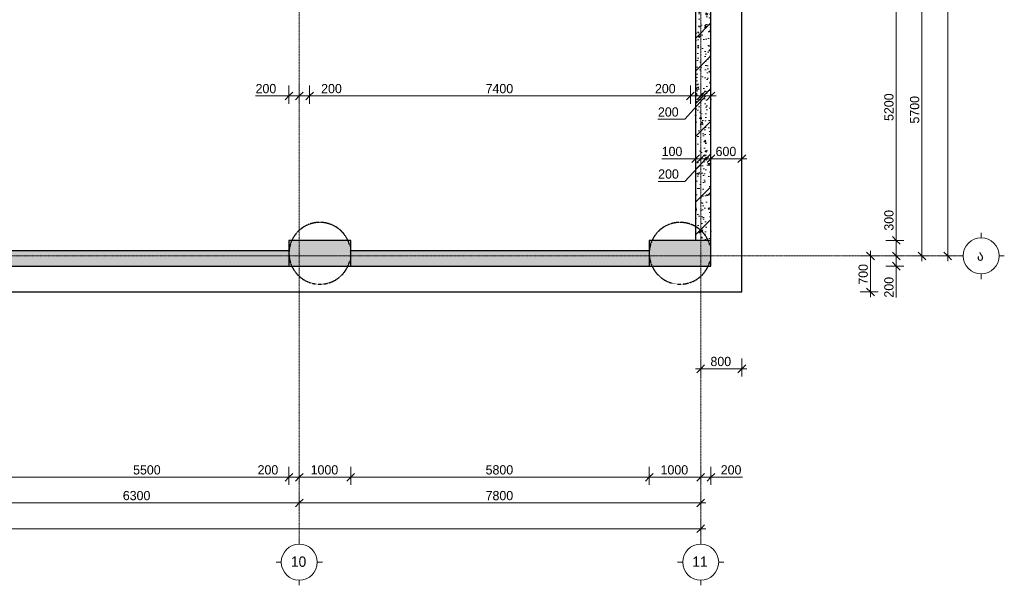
# Model space of a CAD drawing. Header units: millimetres. Extents: x -5900 to 46500, y -6400 to 30095.
# Tile 9 of 12: x 27367 to 46500, y -6400 to 4588. Entities that reach past the tile are written whole.
import ezdxf

# ---------------------------------------------------------------- set-up
doc = ezdxf.new("R2010")
doc.units = ezdxf.units.MM
doc.linetypes.add('StructuralPlan-G00_R$0$Grid Line', pattern=[22.225, 12.7, -3.175, 3.175, -3.175])
doc.linetypes.add('StructuralPlan-G00_R$0$Hidden 1_5', pattern=[2.2, 1.5, -0.7])
for name, color, linetype, lineweight in [('StructuralPlan-G00_R$0$A-010-D_DIM', 7, 'Continuous', 5), ('StructuralPlan-G00_R$0$A-010-D_DIM-100', 7, 'Continuous', 5), ('StructuralPlan-G00_R$0$A-200-M_WALL_EXT', 7, 'Continuous', 30), ('StructuralPlan-G00_R$0$A-200-M_WALL_PAT', 7, 'Continuous', 30), ('StructuralPlan-G00_R$0$S-160-M_FOUND', 7, 'Continuous', 30), ('StructuralPlan-G00_R$0$S-280-M_COLUMN', 7, 'Continuous', 30), ('StructuralPlan-G00_R$0$S-280-M_COLUMN main', 7, 'Continuous', 30), ('StructuralPlan-G00_R$0$S-280-MH_COLUMN hid lin', 7, 'StructuralPlan-G00_R$0$Hidden 1_5', 30), ('StructuralPlan-G00_R$0$Z-030-M_GRID', 7, 'Continuous', 5), ('StructuralPlan-G00_R$0$Z-033_T_GRIDREF', 7, 'Continuous', 5)]:
    doc.layers.add(name, color=color, linetype=linetype, lineweight=lineweight)
doc.styles.add('StructuralPlan-G00_R$0$Cubicon', font='Cubicon.ttf', dxfattribs={"height": 200})
doc.styles.add('StructuralPlan-G00_R$0$Cubicon_1', font='Cubicon.ttf', dxfattribs={"height": 200})
doc.styles.add('StructuralPlan-G00_R$0$Cubicon_3', font='Cubicon.ttf', dxfattribs={"height": 180})
doc.dimstyles.new('StructuralPlan-G00_R$0$CUB_DIM_1_8', dxfattribs={"dimscale": 304.8, "dimtxt": 181.601257, "dimasz": 0.492126, "dimexe": 0.492126, "dimexo": 0.0625, "dimgap": 0, "dimtad": 1, "dimdec": 0, "dimzin": 0, "dimdsep": 46, "dimtxsty": 'StructuralPlan-G00_R$0$Cubicon_3', "dimblk1": 'StructuralPlan-G00_R$0$_Oblique', "dimblk2": 'StructuralPlan-G00_R$0$_Oblique', "dimsah": 1, "dimcen": 0.09, "dimdle": 0.328084, "dimazin": 0, "dimtfac": 1, "dimtdec": 4, "dimtix": 1, "dimtmove": 0, "dimatfit": 3, "dimfxl": 0.656168, "dimfxlon": 1, "dimtvp": 1, "dimtolj": 1, "dimtzin": 0, "dimarcsym": 2})
doc.dimstyles.new('StructuralPlan-G00_R$0$CUB_DIM_1_8_1', dxfattribs={"dimscale": 304.8, "dimtxt": 181.601257, "dimasz": 0.492126, "dimexe": 0.492126, "dimexo": 0.0625, "dimgap": 0, "dimtad": 1, "dimdec": 0, "dimzin": 0, "dimdsep": 46, "dimtxsty": 'StructuralPlan-G00_R$0$Cubicon_3', "dimblk1": 'StructuralPlan-G00_R$0$_Oblique', "dimblk2": 'StructuralPlan-G00_R$0$_Oblique', "dimsah": 1, "dimcen": 0.09, "dimdle": 0.328084, "dimazin": 0, "dimtfac": 1, "dimtdec": 4, "dimtix": 1, "dimtmove": 1, "dimatfit": 3, "dimfxl": 0.656168, "dimfxlon": 1, "dimtvp": 1, "dimtolj": 1, "dimtzin": 0, "dimarcsym": 2})

# ---------------------------------------------------------------- blocks, each defined once
blk = doc.blocks.new('StructuralPlan-G00_R$0$Grid - 00_CUB_ღერძის თავი-752507-B01_RCW')
at = {"layer": 'StructuralPlan-G00_R$0$Z-033_T_GRIDREF'}
for p, q in [((0, 3.5), (0, 4.5)), ((-3.5, 0), (-4.5, 0)), ((3.5, 0), (4.5, 0)), ((0, -3.5), (0, -4.5))]:
    blk.add_line(p, q, dxfattribs=at)
blk.add_circle((0, 0), 3.5, dxfattribs=at)
blk = doc.blocks.new('StructuralPlan-G00_R$0$DIMBLOCK1-B01_RCW')
at = {"layer": 'StructuralPlan-G00_R$0$A-010-D_DIM-100', "transparency": 16777216}
for p, q in [((0, -5300), (0, -5100)), ((40600, -5300), (40600, -5100)), ((-100, -5300), (40700, -5300)), ((0, -5300), (-75, -5375)), ((0, -5300), (75, -5225)), ((0, -5300), (0, -5450)), ((40600, -5300), (40525, -5375)), ((40600, -5300), (40675, -5225)), ((40600, -5300), (40600, -5450))]:
    blk.add_line(p, q, dxfattribs=at)
at = {"layer": 'StructuralPlan-G00_R$0$A-010-D_DIM-100', "color": 0, "transparency": 16777216, "insert": (19951, -5067), "char_height": 180, "width": 838.16, "attachment_point": 1, "line_spacing_factor": 0.931288, "style": 'StructuralPlan-G00_R$0$Cubicon_3'}
blk.add_mtext('40600', dxfattribs=at)
blk = doc.blocks.new('StructuralPlan-G00_R$0$_Oblique')
at = {"color": 0, "linetype": 'ByBlock', "lineweight": -2}
blk.add_line((-0.5, -0.5), (0.5, 0.5), dxfattribs=at)
blk = doc.blocks.new('StructuralPlan-G00_R$0$DIMBLOCK6-B01_RCW')
at = {"layer": 'StructuralPlan-G00_R$0$A-010-D_DIM-100', "transparency": 16777216}
for p, q in [((26500, -4800), (26500, -4600)), ((26500, -4800), (26575, -4725)), ((32800, -4800), (32800, -4600)), ((32800, -4800), (32875, -4725)), ((26500, -4800), (26425, -4875)), ((26500, -4800), (32800, -4800)), ((26500, -4800), (26500, -4950)), ((32800, -4800), (32725, -4875)), ((32800, -4800), (32800, -4950))]:
    blk.add_line(p, q, dxfattribs=at)
at = {"layer": 'StructuralPlan-G00_R$0$A-010-D_DIM-100', "color": 0, "transparency": 16777216, "insert": (29371, -4567), "char_height": 180, "width": 670.53, "attachment_point": 1, "line_spacing_factor": 0.931288, "style": 'StructuralPlan-G00_R$0$Cubicon_3'}
blk.add_mtext('6300', dxfattribs=at)
blk = doc.blocks.new('StructuralPlan-G00_R$0$DIMBLOCK7-B01_RCW')
at = {"layer": 'StructuralPlan-G00_R$0$A-010-D_DIM-100', "transparency": 16777216}
for p, q in [((32800, -4800), (32800, -4600)), ((32800, -4800), (32875, -4725)), ((40600, -4800), (40600, -4600)), ((40600, -4800), (40675, -4725)), ((32800, -4800), (32725, -4875)), ((32800, -4800), (40700, -4800)), ((32800, -4800), (32800, -4950)), ((40600, -4800), (40525, -4875)), ((40600, -4800), (40600, -4950))]:
    blk.add_line(p, q, dxfattribs=at)
at = {"layer": 'StructuralPlan-G00_R$0$A-010-D_DIM-100', "color": 0, "transparency": 16777216, "insert": (36421, -4567), "char_height": 180, "width": 670.53, "attachment_point": 1, "line_spacing_factor": 0.931288, "style": 'StructuralPlan-G00_R$0$Cubicon_3'}
blk.add_mtext('7800', dxfattribs=at)
blk = doc.blocks.new('StructuralPlan-G00_R$0$DIMBLOCK22-B01_RCW')
at = {"layer": 'StructuralPlan-G00_R$0$A-010-D_DIM-100', "transparency": 16777216}
for p, q in [((27100, -4300), (27100, -4100)), ((32600, -4300), (32600, -4100)), ((27100, -4300), (27025, -4375)), ((27100, -4300), (27175, -4225)), ((27100, -4300), (32600, -4300)), ((27100, -4300), (27100, -4450)), ((32600, -4300), (32525, -4375)), ((32600, -4300), (32675, -4225)), ((32600, -4300), (32600, -4450))]:
    blk.add_line(p, q, dxfattribs=at)
at = {"layer": 'StructuralPlan-G00_R$0$A-010-D_DIM-100', "color": 0, "transparency": 16777216, "insert": (29571, -4067), "char_height": 180, "width": 670.53, "attachment_point": 1, "line_spacing_factor": 0.931288, "style": 'StructuralPlan-G00_R$0$Cubicon_3'}
blk.add_mtext('5500', dxfattribs=at)
blk = doc.blocks.new('StructuralPlan-G00_R$0$DIMBLOCK23-B01_RCW')
at = {"layer": 'StructuralPlan-G00_R$0$A-010-D_DIM-100', "transparency": 16777216}
for p, q in [((32600, -4300), (32600, -4100)), ((32800, -4300), (32800, -4100)), ((31990, -4300), (32510, -4300)), ((32510, -4300), (32700, -4300)), ((32600, -4300), (32525, -4375)), ((32600, -4300), (32675, -4225)), ((32600, -4300), (32800, -4300)), ((32600, -4300), (32600, -4450)), ((32800, -4300), (32725, -4375)), ((32800, -4300), (32875, -4225)), ((32800, -4300), (32800, -4450))]:
    blk.add_line(p, q, dxfattribs=at)
at = {"layer": 'StructuralPlan-G00_R$0$A-010-D_DIM-100', "color": 0, "transparency": 16777216, "insert": (31990, -4067), "char_height": 180, "width": 502.9, "attachment_point": 1, "line_spacing_factor": 0.931288, "style": 'StructuralPlan-G00_R$0$Cubicon_3'}
blk.add_mtext('200', dxfattribs=at)
blk = doc.blocks.new('StructuralPlan-G00_R$0$DIMBLOCK24-B01_RCW')
at = {"layer": 'StructuralPlan-G00_R$0$A-010-D_DIM-100', "transparency": 16777216}
for p, q in [((32800, -4300), (32800, -4100)), ((33800, -4300), (33800, -4100)), ((32800, -4300), (32725, -4375)), ((32800, -4300), (32875, -4225)), ((32800, -4300), (33800, -4300)), ((32800, -4300), (32800, -4450)), ((33800, -4300), (33725, -4375)), ((33800, -4300), (33875, -4225)), ((33800, -4300), (33800, -4450))]:
    blk.add_line(p, q, dxfattribs=at)
at = {"layer": 'StructuralPlan-G00_R$0$A-010-D_DIM-100', "color": 0, "transparency": 16777216, "insert": (33021, -4067), "char_height": 180, "width": 670.53, "attachment_point": 1, "line_spacing_factor": 0.931288, "style": 'StructuralPlan-G00_R$0$Cubicon_3'}
blk.add_mtext('1000', dxfattribs=at)
blk = doc.blocks.new('StructuralPlan-G00_R$0$DIMBLOCK25-B01_RCW')
at = {"layer": 'StructuralPlan-G00_R$0$A-010-D_DIM-100', "transparency": 16777216}
for p, q in [((33800, -4300), (33800, -4100)), ((39600, -4300), (39600, -4100)), ((33800, -4300), (33725, -4375)), ((33800, -4300), (33875, -4225)), ((33800, -4300), (39600, -4300)), ((33800, -4300), (33800, -4450)), ((39600, -4300), (39525, -4375)), ((39600, -4300), (39675, -4225)), ((39600, -4300), (39600, -4450))]:
    blk.add_line(p, q, dxfattribs=at)
at = {"layer": 'StructuralPlan-G00_R$0$A-010-D_DIM-100', "color": 0, "transparency": 16777216, "insert": (36421, -4067), "char_height": 180, "width": 670.53, "attachment_point": 1, "line_spacing_factor": 0.931288, "style": 'StructuralPlan-G00_R$0$Cubicon_3'}
blk.add_mtext('5800', dxfattribs=at)
blk = doc.blocks.new('StructuralPlan-G00_R$0$DIMBLOCK26-B01_RCW')
at = {"layer": 'StructuralPlan-G00_R$0$A-010-D_DIM-100', "transparency": 16777216}
for p, q in [((39600, -4300), (39600, -4100)), ((40600, -4300), (40600, -4100)), ((39600, -4300), (39525, -4375)), ((39600, -4300), (39675, -4225)), ((39600, -4300), (40600, -4300)), ((39600, -4300), (39600, -4450)), ((40600, -4300), (40525, -4375)), ((40600, -4300), (40675, -4225)), ((40600, -4300), (40600, -4450))]:
    blk.add_line(p, q, dxfattribs=at)
at = {"layer": 'StructuralPlan-G00_R$0$A-010-D_DIM-100', "color": 0, "transparency": 16777216, "insert": (39821, -4067), "char_height": 180, "width": 670.53, "attachment_point": 1, "line_spacing_factor": 0.931288, "style": 'StructuralPlan-G00_R$0$Cubicon_3'}
blk.add_mtext('1000', dxfattribs=at)
blk = doc.blocks.new('StructuralPlan-G00_R$0$DIMBLOCK27-B01_RCW')
at = {"layer": 'StructuralPlan-G00_R$0$A-010-D_DIM-100', "transparency": 16777216}
for p, q in [((40600, -4300), (40600, -4100)), ((40800, -4300), (40800, -4100)), ((40600, -4300), (40525, -4375)), ((40600, -4300), (40675, -4225)), ((40600, -4300), (40900, -4300)), ((40600, -4300), (40600, -4450)), ((40890, -4300), (40700, -4300)), ((40800, -4300), (40725, -4375)), ((40800, -4300), (40875, -4225)), ((40800, -4300), (40800, -4450)), ((41410, -4300), (40890, -4300))]:
    blk.add_line(p, q, dxfattribs=at)
at = {"layer": 'StructuralPlan-G00_R$0$A-010-D_DIM-100', "color": 0, "transparency": 16777216, "insert": (40990, -4067), "char_height": 180, "width": 502.9, "attachment_point": 1, "line_spacing_factor": 0.931288, "style": 'StructuralPlan-G00_R$0$Cubicon_3'}
blk.add_mtext('200', dxfattribs=at)
blk = doc.blocks.new('StructuralPlan-G00_R$0$DIMBLOCK70-B01_RCW')
at = {"layer": 'StructuralPlan-G00_R$0$A-010-D_DIM-100', "transparency": 16777216}
for p, q in [((45400, 17400), (45325, 17475)), ((45400, -100), (45400, 17500)), ((45400, 17400), (45200, 17400)), ((45400, 17400), (45475, 17325)), ((45400, 17400), (45550, 17400)), ((45400, 0), (45325, 75)), ((45400, 0), (45200, 0)), ((45400, 0), (45475, -75)), ((45400, 0), (45550, 0))]:
    blk.add_line(p, q, dxfattribs=at)
at = {"layer": 'StructuralPlan-G00_R$0$A-010-D_DIM-100', "color": 0, "transparency": 16777216, "insert": (45167, 8351), "char_height": 180, "width": 838.16, "attachment_point": 1, "rotation": 90, "line_spacing_factor": 0.931288, "style": 'StructuralPlan-G00_R$0$Cubicon_3'}
blk.add_mtext('17400', dxfattribs=at)
blk = doc.blocks.new('StructuralPlan-G00_R$0$DIMBLOCK71-B01_RCW')
at = {"layer": 'StructuralPlan-G00_R$0$A-010-D_DIM-100', "transparency": 16777216}
for p, q in [((44900, 5700), (44825, 5775)), ((44900, 5700), (44700, 5700)), ((44900, -100), (44900, 5700)), ((44900, 5700), (44975, 5625)), ((44900, 5700), (45050, 5700)), ((44900, 0), (44825, 75)), ((44900, 0), (44700, 0)), ((44900, 0), (44975, -75)), ((44900, 0), (45050, 0))]:
    blk.add_line(p, q, dxfattribs=at)
at = {"layer": 'StructuralPlan-G00_R$0$A-010-D_DIM-100', "color": 0, "transparency": 16777216, "insert": (44667, 2571), "char_height": 180, "width": 670.53, "attachment_point": 1, "rotation": 90, "line_spacing_factor": 0.931288, "style": 'StructuralPlan-G00_R$0$Cubicon_3'}
blk.add_mtext('5700', dxfattribs=at)
blk = doc.blocks.new('StructuralPlan-G00_R$0$DIMBLOCK74-B01_RCW')
at = {"layer": 'StructuralPlan-G00_R$0$A-010-D_DIM-100', "transparency": 16777216}
for p, q in [((44400, 0), (44325, 75)), ((44400, 0), (44200, 0)), ((44400, -200), (44325, -125)), ((44400, -300), (44400, 0)), ((44400, 0), (44475, -75)), ((44400, 0), (44550, 0)), ((44400, -290), (44400, -100)), ((44400, -200), (44200, -200)), ((44400, -200), (44475, -275)), ((44400, -200), (44550, -200)), ((44400, -810), (44400, -290))]:
    blk.add_line(p, q, dxfattribs=at)
at = {"layer": 'StructuralPlan-G00_R$0$A-010-D_DIM-100', "color": 0, "transparency": 16777216, "insert": (44167, -810), "char_height": 180, "width": 502.9, "attachment_point": 1, "rotation": 90, "line_spacing_factor": 0.931288, "style": 'StructuralPlan-G00_R$0$Cubicon_3'}
blk.add_mtext('200', dxfattribs=at)
blk = doc.blocks.new('StructuralPlan-G00_R$0$DIMBLOCK75-B01_RCW')
at = {"layer": 'StructuralPlan-G00_R$0$A-010-D_DIM-100', "transparency": 16777216}
for p, q in [((44400, 910), (44400, 390)), ((44400, 390), (44400, 150)), ((44400, 300), (44200, 300)), ((44400, 300), (44325, 375)), ((44400, 0), (44400, 300)), ((44400, 300), (44475, 225)), ((44400, 300), (44550, 300)), ((44400, 0), (44325, 75)), ((44400, 0), (44200, 0)), ((44400, 0), (44475, -75)), ((44400, 0), (44550, 0))]:
    blk.add_line(p, q, dxfattribs=at)
at = {"layer": 'StructuralPlan-G00_R$0$A-010-D_DIM-100', "color": 0, "transparency": 16777216, "insert": (44167, 490), "char_height": 180, "width": 502.9, "attachment_point": 1, "rotation": 90, "line_spacing_factor": 0.931288, "style": 'StructuralPlan-G00_R$0$Cubicon_3'}
blk.add_mtext('300', dxfattribs=at)
blk = doc.blocks.new('StructuralPlan-G00_R$0$DIMBLOCK76-B01_RCW')
at = {"layer": 'StructuralPlan-G00_R$0$A-010-D_DIM-100', "transparency": 16777216}
for p, q in [((44400, 5500), (44325, 5575)), ((44400, 5500), (44200, 5500)), ((44400, 300), (44400, 5500)), ((44400, 5500), (44475, 5425)), ((44400, 5500), (44550, 5500)), ((44400, 300), (44200, 300)), ((44400, 300), (44325, 375)), ((44400, 300), (44475, 225)), ((44400, 300), (44550, 300))]:
    blk.add_line(p, q, dxfattribs=at)
at = {"layer": 'StructuralPlan-G00_R$0$A-010-D_DIM-100', "color": 0, "transparency": 16777216, "insert": (44167, 2621), "char_height": 180, "width": 670.53, "attachment_point": 1, "rotation": 90, "line_spacing_factor": 0.931288, "style": 'StructuralPlan-G00_R$0$Cubicon_3'}
blk.add_mtext('5200', dxfattribs=at)
blk = doc.blocks.new('StructuralPlan-G00_R$0$DIMBLOCK124-B01_RCW')
at = {"layer": 'StructuralPlan-G00_R$0$A-010-D_DIM-100', "transparency": 16777216}
for p, q in [((40600, -2194), (40600, -1994)), ((41400, -2194), (41400, -1994)), ((40500, -2194), (41500, -2194)), ((40600, -2194), (40525, -2269)), ((40600, -2194), (40675, -2119)), ((40600, -2194), (40600, -2344)), ((41400, -2194), (41325, -2269)), ((41400, -2194), (41475, -2119)), ((41400, -2194), (41400, -2344))]:
    blk.add_line(p, q, dxfattribs=at)
at = {"layer": 'StructuralPlan-G00_R$0$A-010-D_DIM-100', "color": 0, "transparency": 16777216, "insert": (40790, -1961), "char_height": 180, "width": 502.9, "attachment_point": 1, "line_spacing_factor": 0.931288, "style": 'StructuralPlan-G00_R$0$Cubicon_3'}
blk.add_mtext('800', dxfattribs=at)
blk = doc.blocks.new('StructuralPlan-G00_R$0$DIMBLOCK125-B01_RCW')
at = {"layer": 'StructuralPlan-G00_R$0$A-010-D_DIM-100', "transparency": 16777216}
for p, q in [((43900, 0), (43825, 75)), ((43900, -800), (43900, 100)), ((43900, 0), (43700, 0)), ((43900, 0), (43975, -75)), ((43900, 0), (44050, 0)), ((43900, -700), (43700, -700)), ((43900, -700), (43825, -625)), ((43900, -700), (43975, -775)), ((43900, -700), (44050, -700))]:
    blk.add_line(p, q, dxfattribs=at)
at = {"layer": 'StructuralPlan-G00_R$0$A-010-D_DIM-100', "color": 0, "transparency": 16777216, "insert": (43667, -560), "char_height": 180, "width": 502.9, "attachment_point": 1, "rotation": 90, "line_spacing_factor": 0.931288, "style": 'StructuralPlan-G00_R$0$Cubicon_3'}
blk.add_mtext('700', dxfattribs=at)
blk = doc.blocks.new('StructuralPlan-G00_R$0$DIMBLOCK158-B01_RCW')
at = {"layer": 'StructuralPlan-G00_R$0$A-010-D_DIM-100', "transparency": 16777216}
for p, q in [((32600, 3107), (32600, 3307)), ((32800, 3107), (32800, 3307)), ((31951, 3107), (32470, 3107)), ((32470, 3107), (32700, 3107)), ((32500, 3107), (32800, 3107)), ((32600, 3107), (32525, 3032)), ((32600, 3107), (32675, 3182)), ((32600, 3107), (32600, 2957)), ((32800, 3107), (32725, 3032)), ((32800, 3107), (32875, 3182)), ((32800, 3107), (32800, 2957))]:
    blk.add_line(p, q, dxfattribs=at)
at = {"layer": 'StructuralPlan-G00_R$0$A-010-D_DIM-100', "color": 0, "transparency": 16777216, "insert": (31951, 3340), "char_height": 180, "width": 502.9, "attachment_point": 1, "line_spacing_factor": 0.931288, "style": 'StructuralPlan-G00_R$0$Cubicon_3'}
blk.add_mtext('200', dxfattribs=at)
blk = doc.blocks.new('StructuralPlan-G00_R$0$DIMBLOCK159-B01_RCW')
at = {"layer": 'StructuralPlan-G00_R$0$A-010-D_DIM-100', "transparency": 16777216}
for p, q in [((32800, 3107), (32800, 3307)), ((33000, 3107), (33000, 3307)), ((32800, 3107), (32725, 3032)), ((32800, 3107), (32875, 3182)), ((32800, 3107), (33000, 3107)), ((32800, 3107), (32800, 2957)), ((33125, 3107), (32900, 3107)), ((33000, 3107), (32925, 3032)), ((33000, 3107), (33075, 3182)), ((33000, 3107), (33000, 2957)), ((33644, 3107), (33125, 3107))]:
    blk.add_line(p, q, dxfattribs=at)
at = {"layer": 'StructuralPlan-G00_R$0$A-010-D_DIM-100', "color": 0, "transparency": 16777216, "insert": (33225, 3340), "char_height": 180, "width": 502.9, "attachment_point": 1, "line_spacing_factor": 0.931288, "style": 'StructuralPlan-G00_R$0$Cubicon_3'}
blk.add_mtext('200', dxfattribs=at)
blk = doc.blocks.new('StructuralPlan-G00_R$0$DIMBLOCK160-B01_RCW')
at = {"layer": 'StructuralPlan-G00_R$0$A-010-D_DIM-100', "transparency": 16777216}
for p, q in [((33000, 3107), (33000, 3307)), ((40400, 3107), (40400, 3307)), ((33000, 3107), (32925, 3032)), ((33000, 3107), (33075, 3182)), ((33000, 3107), (40400, 3107)), ((33000, 3107), (33000, 2957)), ((40400, 3107), (40325, 3032)), ((40400, 3107), (40475, 3182)), ((40400, 3107), (40400, 2957))]:
    blk.add_line(p, q, dxfattribs=at)
at = {"layer": 'StructuralPlan-G00_R$0$A-010-D_DIM-100', "color": 0, "transparency": 16777216, "insert": (36421, 3340), "char_height": 180, "width": 670.53, "attachment_point": 1, "line_spacing_factor": 0.931288, "style": 'StructuralPlan-G00_R$0$Cubicon_3'}
blk.add_mtext('7400', dxfattribs=at)
blk = doc.blocks.new('StructuralPlan-G00_R$0$DIMBLOCK161-B01_RCW')
at = {"layer": 'StructuralPlan-G00_R$0$A-010-D_DIM-100', "transparency": 16777216}
for p, q in [((40400, 3107), (40400, 3307)), ((40600, 3107), (40600, 3307)), ((39712, 3107), (40231, 3107)), ((40231, 3107), (40500, 3107)), ((40400, 3107), (40325, 3032)), ((40400, 3107), (40475, 3182)), ((40400, 3107), (40600, 3107)), ((40400, 3107), (40400, 2957)), ((40600, 3107), (40525, 3032)), ((40600, 3107), (40675, 3182)), ((40600, 3107), (40600, 2957))]:
    blk.add_line(p, q, dxfattribs=at)
at = {"layer": 'StructuralPlan-G00_R$0$A-010-D_DIM-100', "color": 0, "transparency": 16777216, "insert": (39712, 3340), "char_height": 180, "width": 502.9, "attachment_point": 1, "line_spacing_factor": 0.931288, "style": 'StructuralPlan-G00_R$0$Cubicon_3'}
blk.add_mtext('200', dxfattribs=at)
blk = doc.blocks.new('StructuralPlan-G00_R$0$DIMBLOCK162-B01_RCW')
at = {"layer": 'StructuralPlan-G00_R$0$A-010-D_DIM-100', "transparency": 16777216}
for p, q in [((40600, 3107), (40600, 3307)), ((40800, 3107), (40800, 3307)), ((40289, 2653), (40700, 3107)), ((40600, 3107), (40525, 3032)), ((40600, 3107), (40675, 3182)), ((40600, 3107), (40900, 3107)), ((40600, 3107), (40600, 2957)), ((40800, 3107), (40725, 3032)), ((40800, 3107), (40875, 3182)), ((40800, 3107), (40800, 2957)), ((39770, 2653), (40289, 2653))]:
    blk.add_line(p, q, dxfattribs=at)
at = {"layer": 'StructuralPlan-G00_R$0$A-010-D_DIM-100', "color": 0, "transparency": 16777216, "insert": (39770, 2886), "char_height": 180, "width": 502.9, "attachment_point": 1, "line_spacing_factor": 0.931288, "style": 'StructuralPlan-G00_R$0$Cubicon_3'}
blk.add_mtext('200', dxfattribs=at)
blk = doc.blocks.new('StructuralPlan-G00_R$0$DIMBLOCK163-B01_RCW')
at = {"layer": 'StructuralPlan-G00_R$0$A-010-D_DIM-100', "transparency": 16777216}
for p, q in [((40500, 1886), (40500, 2086)), ((40500, 1886), (40575, 1961)), ((40600, 1886), (40600, 2086)), ((40600, 1886), (40675, 1961)), ((39842, 1886), (40361, 1886)), ((40361, 1886), (40550, 1886)), ((40400, 1886), (40600, 1886)), ((40500, 1886), (40425, 1811)), ((40500, 1886), (40500, 1736)), ((40600, 1886), (40525, 1811)), ((40600, 1886), (40600, 1736))]:
    blk.add_line(p, q, dxfattribs=at)
at = {"layer": 'StructuralPlan-G00_R$0$A-010-D_DIM-100', "color": 0, "transparency": 16777216, "insert": (39842, 2119), "char_height": 180, "width": 502.9, "attachment_point": 1, "line_spacing_factor": 0.931288, "style": 'StructuralPlan-G00_R$0$Cubicon_3'}
blk.add_mtext('100', dxfattribs=at)
blk = doc.blocks.new('StructuralPlan-G00_R$0$DIMBLOCK164-B01_RCW')
at = {"layer": 'StructuralPlan-G00_R$0$A-010-D_DIM-100', "transparency": 16777216}
for p, q in [((40600, 1886), (40600, 2086)), ((40600, 1886), (40675, 1961)), ((40800, 1886), (40800, 2086)), ((40800, 1886), (40875, 1961)), ((40293, 1448), (40700, 1886)), ((40600, 1886), (40525, 1811)), ((40600, 1886), (40800, 1886)), ((40600, 1886), (40600, 1736)), ((40800, 1886), (40725, 1811)), ((40800, 1886), (40800, 1736)), ((39774, 1448), (40293, 1448))]:
    blk.add_line(p, q, dxfattribs=at)
at = {"layer": 'StructuralPlan-G00_R$0$A-010-D_DIM-100', "color": 0, "transparency": 16777216, "insert": (39774, 1681), "char_height": 180, "width": 502.9, "attachment_point": 1, "line_spacing_factor": 0.931288, "style": 'StructuralPlan-G00_R$0$Cubicon_3'}
blk.add_mtext('200', dxfattribs=at)
blk = doc.blocks.new('StructuralPlan-G00_R$0$DIMBLOCK165-B01_RCW')
at = {"layer": 'StructuralPlan-G00_R$0$A-010-D_DIM-100', "transparency": 16777216}
for p, q in [((40800, 1886), (40800, 2086)), ((40800, 1886), (40875, 1961)), ((41400, 1886), (41400, 2086)), ((41400, 1886), (41475, 1961)), ((40800, 1886), (40725, 1811)), ((40800, 1886), (41500, 1886)), ((40800, 1886), (40800, 1736)), ((41400, 1886), (41325, 1811)), ((41400, 1886), (41400, 1736))]:
    blk.add_line(p, q, dxfattribs=at)
at = {"layer": 'StructuralPlan-G00_R$0$A-010-D_DIM-100', "color": 0, "transparency": 16777216, "insert": (40890, 2119), "char_height": 180, "width": 502.9, "attachment_point": 1, "line_spacing_factor": 0.931288, "style": 'StructuralPlan-G00_R$0$Cubicon_3'}
blk.add_mtext('600', dxfattribs=at)
blk = doc.blocks.new('StructuralPlan-G00_R')
at = {"layer": 'StructuralPlan-G00_R$0$A-200-M_WALL_PAT', "lineweight": 5}
h = blk.add_hatch(dxfattribs=at)
h.set_pattern_fill('FP_1', color=256, angle=225, style=0, pattern_type=2)
h.set_pattern_definition([(45, (0, 0), (-318.198, 318.198), []), (50, (0, 0), (430.3563, -37.6515), [45, -495]), (355, (0, 0), (-83.251, 451.315), [36, -396]), (100.451, (35.86, -3.14), (347.1085, 413.661), [38.244, -420.685]), (46.184, (1e-14, 120), (640.3435, -99.314), [67.5, -742.5]), (96.636, (53.36, 111.7), (560.793, 584.475), [57.366, -631.028]), (351.184, (1e-14, 120), (560.799, 584.469), [54, -594]), (21, (60, 90), (358.1443, -241.5716), [45, -495]), (326, (60, 90), (145.989, 435.09), [36, -396]), (71.451, (89.84, 69.87), (504.135, 193.5146), [38.244, -420.685]), (37.5, (0, 0), (4.86394, 133.15754), [3.353, -257.447, 3.353, -264.647, -265]), (37.5, (0, 0), (4.86394, 133.15754), [-528.8, 3.353, -261.647]), (7.5, (0, 0), (105.2278, 157.7647), [3.353, -149.447, 3.353, -251.447, -101]), (7.5, (0, 0), (105.2278, 157.7647), [-407.6, 3.353, -97.647]), (327.5, (-89.2, 1e-14), (213.52897, -9.02195), [3.353, -96.647, 3.353, -308.647, -414]), (327.5, (-89.2, 1e-14), (213.52897, -9.02195), [-412, 3.353, -410.647]), (317.5, (-129.2, 1e-14), (233.2745, 40.042), [3.353, -126.647, 3.353, -203.847, -294]), (317.5, (-129.2, 1e-14), (233.2745, 40.042), [-337.2, 3.353, -290.647])])
h.paths.add_polyline_path([(40500, 300), (40800, 300), (40800, 5500), (40500, 5500), (40500, 392.2)])
h = blk.add_hatch(dxfattribs=at)
h.set_pattern_fill('FP_1', color=256, angle=225, style=0, pattern_type=2)
h.set_pattern_definition([(45, (0, 0), (-318.198, 318.198), []), (50, (0, 0), (430.3563, -37.6515), [45, -495]), (355, (0, 0), (-83.251, 451.315), [36, -396]), (100.451, (35.86, -3.14), (347.1085, 413.661), [38.244, -420.685]), (46.184, (4e-13, 120), (640.3435, -99.314), [67.5, -742.5]), (96.636, (53.36, 111.7), (560.793, 584.475), [57.366, -631.028]), (351.184, (4e-13, 120), (560.799, 584.469), [54, -594]), (21, (60, 90), (358.1443, -241.5716), [45, -495]), (326, (60, 90), (145.989, 435.09), [36, -396]), (71.451, (89.84, 69.87), (504.135, 193.5146), [38.244, -420.685]), (37.5, (0, 0), (4.86394, 133.15754), [3.353, -257.447, 3.353, -264.647, -265]), (37.5, (0, 0), (4.86394, 133.15754), [-528.8, 3.353, -261.647]), (7.5, (0, 0), (105.2278, 157.7647), [3.353, -149.447, 3.353, -251.447, -101]), (7.5, (0, 0), (105.2278, 157.7647), [-407.6, 3.353, -97.647]), (327.5, (-89.2, 3e-13), (213.52897, -9.02195), [3.353, -96.647, 3.353, -308.647, -414]), (327.5, (-89.2, 3e-13), (213.52897, -9.02195), [-412, 3.353, -410.647]), (317.5, (-129.2, 4e-13), (233.2745, 40.042), [3.353, -126.647, 3.353, -203.847, -294]), (317.5, (-129.2, 4e-13), (233.2745, 40.042), [-337.2, 3.353, -290.647])])
h.paths.add_polyline_path([(39600, -200), (39600, 100), (33800, 100), (33800, -200), (34710, -200)])
h.paths.add_polyline_path([(16697.5, -200), (19700, -200), (19700, 100), (14700, 100), (14700, -200)])
h.paths.add_polyline_path([(25900, -200), (25900, 100), (20900, 100), (20900, -200), (23902.5, -200)])
h.paths.add_polyline_path([(32600, -200), (32600, 100), (27100, 100), (27100, -200), (27505, -200)])
at = {"layer": 'StructuralPlan-G00_R$0$S-280-M_COLUMN main', "true_color": 0xa4a4a4}
for points in [[(32600, -200), (33800, -200), (33800, 300), (32600, 300), (32600, 100)], [(40800, -200), (40800, 300), (39600, 300), (39600, -200), (40500, -200)]]:
    blk.add_hatch(color=253, dxfattribs=at).paths.add_polyline_path(points)
at = {"layer": 'StructuralPlan-G00_R$0$A-200-M_WALL_EXT'}
for p, q in [((40500, 5500), (40500, 300)), ((40800, 300), (40800, 5500)), ((32600, 100), (27100, 100)), ((39600, 100), (33800, 100)), ((27100, -200), (32600, -200)), ((33800, -200), (39600, -200))]:
    blk.add_line(p, q, dxfattribs=at)
at = {"layer": 'StructuralPlan-G00_R$0$S-160-M_FOUND'}
for p, q in [((41400, -700), (41400, 18050)), ((-300, -700), (41400, -700))]:
    blk.add_line(p, q, dxfattribs=at)
at = {"layer": 'StructuralPlan-G00_R$0$S-280-M_COLUMN'}
for p, q in [((33800, 300), (32600, 300)), ((32600, 300), (32600, 100)), ((33800, 100), (33800, 300)), ((40500, 300), (39600, 300)), ((39600, 300), (39600, 100)), ((40800, -200), (40800, 300)), ((32600, -200), (33800, -200)), ((39600, -200), (40800, -200))]:
    blk.add_line(p, q, dxfattribs=at)
at = {"layer": 'StructuralPlan-G00_R$0$S-280-M_COLUMN main'}
for p, q in [((40800, 300), (40500, 300)), ((32600, 100), (32600, -200)), ((33800, -200), (33800, 100)), ((39600, 100), (39600, -200))]:
    blk.add_line(p, q, dxfattribs=at)
at = {"layer": 'StructuralPlan-G00_R$0$S-280-MH_COLUMN hid lin'}
for centre, start, end in [((33200, 50), 90, 179.93354), ((33200, 50), 0.06646, 90), ((40200, 50), 90, 179.93354), ((40200, 50), 0.06646, 90), ((33200, 50), 180.06646, 270), ((33200, 50), 270, 359.93354), ((40200, 50), 180.06646, 270), ((40200, 50), 270, 359.93354)]:
    blk.add_arc(centre, 600, start, end, dxfattribs=at)
at = {"layer": 'StructuralPlan-G00_R$0$Z-030-M_GRID', "linetype": 'StructuralPlan-G00_R$0$Grid Line'}
for p, q in [((32800, 22900), (32800, -5500)), ((40600, 22900), (40600, -5500)), ((45600, 0), (-5000, 0))]:
    blk.add_line(p, q, dxfattribs=at)
at = {"layer": 'StructuralPlan-G00_R$0$Z-033_T_GRIDREF', "xscale": 99.99999999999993, "yscale": 99.99999999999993, "zscale": 99.99999999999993}
for p, rotation in [((46050, 0), 89.99999999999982), ((32800, -5950), 180), ((40600, -5950), 180)]:
    blk.add_blockref('StructuralPlan-G00_R$0$Grid - 00_CUB_ღერძის თავი-752507-B01_RCW', p, dxfattribs=dict(at, rotation=rotation))
at = {"layer": 'StructuralPlan-G00_R$0$Z-033_T_GRIDREF', "char_height": 200, "attachment_point": 1}
for s, insert, width, style in [('\\fCubicon|b0|i0|c254|p2|;ა', (45970.1, 107.1), 192.405, 'StructuralPlan-G00_R$0$Cubicon'), ('10', (32638.1, -5840.2), 384.81, 'StructuralPlan-G00_R$0$Cubicon_1'), ('11', (40438.1, -5840.2), 384.81, 'StructuralPlan-G00_R$0$Cubicon_1')]:
    blk.add_mtext(s, dxfattribs=dict(at, insert=insert, width=width, style=style))
at = {"layer": 'StructuralPlan-G00_R$0$A-010-D_DIM'}
for base, p1, p2, override, picture, middle in [((45400, 17400), (45200, 0), (45200, 17400), {"dimpost": '<>', "dimfxl": 17399.999996}, 'StructuralPlan-G00_R$0$DIMBLOCK70-B01_RCW', (45308.2, 8700)), ((44900, 5700), (44700, 0), (44700, 5700), {"dimpost": '<>', "dimfxl": 5700.000079}, 'StructuralPlan-G00_R$0$DIMBLOCK71-B01_RCW', (44808.2, 2850)), ((44400, 5500), (44200, 300), (44200, 5500), {"dimpost": '<>', "dimfxl": 5200.000079}, 'StructuralPlan-G00_R$0$DIMBLOCK76-B01_RCW', (44308.2, 2900)), ((43900, 0), (43700, -700), (43700, 0), {"dimpost": '<>', "dimfxl": 700}, 'StructuralPlan-G00_R$0$DIMBLOCK125-B01_RCW', (43808.2, -350))]:
    dim = blk.add_linear_dim(base=base, p1=p1, p2=p2, angle=90, dimstyle='StructuralPlan-G00_R$0$CUB_DIM_1_8', override=override, dxfattribs=at)
    dim.commit()
    dim.dimension.update_dxf_attribs({"geometry": picture, "text_midpoint": middle})
for base, p1, p2, override, picture, middle in [((32800, 3106.6), (32600, 3306.6), (32800, 3306.6), {"dimpost": '<>', "dimfxl": 200}, 'StructuralPlan-G00_R$0$DIMBLOCK158-B01_RCW', (32202.5, 3219.7)), ((33000, 3106.6), (32800, 3306.6), (33000, 3306.6), {"dimpost": '<>', "dimfxl": 200}, 'StructuralPlan-G00_R$0$DIMBLOCK159-B01_RCW', (33476.5, 3219.7)), ((40600, 3106.6), (40400, 3306.6), (40600, 3306.6), {"dimpost": '<>', "dimfxl": 200}, 'StructuralPlan-G00_R$0$DIMBLOCK161-B01_RCW', (39963.3, 3219.7)), ((40800, 3106.6), (40600, 3306.6), (40800, 3306.6), {"dimpost": '<>', "dimfxl": 200}, 'StructuralPlan-G00_R$0$DIMBLOCK162-B01_RCW', (40021.7, 2766)), ((40600, 1885.5), (40500, 2085.5), (40600, 2085.5), {"dimpost": '<>', "dimfxl": 99.999994}, 'StructuralPlan-G00_R$0$DIMBLOCK163-B01_RCW', (40093.8, 1998.6)), ((40800, 1885.5), (40600, 2085.5), (40800, 2085.5), {"dimpost": '<>', "dimfxl": 200.000006}, 'StructuralPlan-G00_R$0$DIMBLOCK164-B01_RCW', (40025.7, 1561.3)), ((32800, -4300), (32600, -4100), (32800, -4100), {"dimpost": '<>', "dimfxl": 200}, 'StructuralPlan-G00_R$0$DIMBLOCK23-B01_RCW', (32241.9, -4186.9)), ((40800, -4300), (40600, -4100), (40800, -4100), {"dimpost": '<>', "dimfxl": 200}, 'StructuralPlan-G00_R$0$DIMBLOCK27-B01_RCW', (41241.9, -4186.9))]:
    dim = blk.add_linear_dim(base=base, p1=p1, p2=p2, dimstyle='StructuralPlan-G00_R$0$CUB_DIM_1_8_1', override=override, dxfattribs=at)
    dim.commit()
    dim.dimension.update_dxf_attribs({"geometry": picture, "text_midpoint": middle, "dimtype": 128})
for base, p1, p2, override, picture, middle in [((40400, 3106.6), (33000, 3306.6), (40400, 3306.6), {"dimpost": '<>', "dimfxl": 7400.000012}, 'StructuralPlan-G00_R$0$DIMBLOCK160-B01_RCW', (36700, 3198.5)), ((41400, 1885.5), (40800, 2085.5), (41400, 2085.5), {"dimpost": '<>', "dimfxl": 599.999994}, 'StructuralPlan-G00_R$0$DIMBLOCK165-B01_RCW', (41100, 1977.4)), ((41400, -2193.7), (40600, -1993.7), (41400, -1993.7), {"dimpost": '<>', "dimfxl": 800}, 'StructuralPlan-G00_R$0$DIMBLOCK124-B01_RCW', (41000, -2101.9)), ((32600, -4300), (27100, -4100), (32600, -4100), {"dimpost": '<>', "dimfxl": 5499.999976}, 'StructuralPlan-G00_R$0$DIMBLOCK22-B01_RCW', (29850, -4208.2)), ((33800, -4300), (32800, -4100), (33800, -4100), {"dimpost": '<>', "dimfxl": 1000}, 'StructuralPlan-G00_R$0$DIMBLOCK24-B01_RCW', (33300, -4208.2)), ((39600, -4300), (33800, -4100), (39600, -4100), {"dimpost": '<>', "dimfxl": 5800.000012}, 'StructuralPlan-G00_R$0$DIMBLOCK25-B01_RCW', (36700, -4208.2)), ((40600, -4300), (39600, -4100), (40600, -4100), {"dimpost": '<>', "dimfxl": 1000}, 'StructuralPlan-G00_R$0$DIMBLOCK26-B01_RCW', (40100, -4208.2)), ((32800, -4800), (26500, -4600), (32800, -4600), {"dimpost": '<>', "dimfxl": 6299.999976}, 'StructuralPlan-G00_R$0$DIMBLOCK6-B01_RCW', (29650, -4708.1)), ((40600, -4800), (32800, -4600), (40600, -4600), {"dimpost": '<>', "dimfxl": 7800.000012}, 'StructuralPlan-G00_R$0$DIMBLOCK7-B01_RCW', (36700, -4708.2)), ((40600, -5300), (0, -5100), (40600, -5100), {"dimpost": '<>', "dimfxl": 40599.999976}, 'StructuralPlan-G00_R$0$DIMBLOCK1-B01_RCW', (20300, -5208.2))]:
    dim = blk.add_linear_dim(base=base, p1=p1, p2=p2, dimstyle='StructuralPlan-G00_R$0$CUB_DIM_1_8', override=override, dxfattribs=at)
    dim.commit()
    dim.dimension.update_dxf_attribs({"geometry": picture, "text_midpoint": middle})
for base, p1, p2, override, picture, middle in [((44400, 300), (44200, 0), (44200, 300), {"dimpost": '<>', "dimfxl": 300}, 'StructuralPlan-G00_R$0$DIMBLOCK75-B01_RCW', (44286.9, 741.9)), ((44400, 0), (44200, -200), (44200, 0), {"dimpost": '<>', "dimfxl": 200}, 'StructuralPlan-G00_R$0$DIMBLOCK74-B01_RCW', (44286.9, -558.1))]:
    dim = blk.add_linear_dim(base=base, p1=p1, p2=p2, angle=90, dimstyle='StructuralPlan-G00_R$0$CUB_DIM_1_8_1', override=override, dxfattribs=at)
    dim.commit()
    dim.dimension.update_dxf_attribs({"geometry": picture, "text_midpoint": middle, "dimtype": 128, "text_rotation": 90})

msp = doc.modelspace()

# ---------------------------------------------------------------- block references
msp.add_blockref('StructuralPlan-G00_R', (0, 0))

doc.saveas('drawing.dxf')
